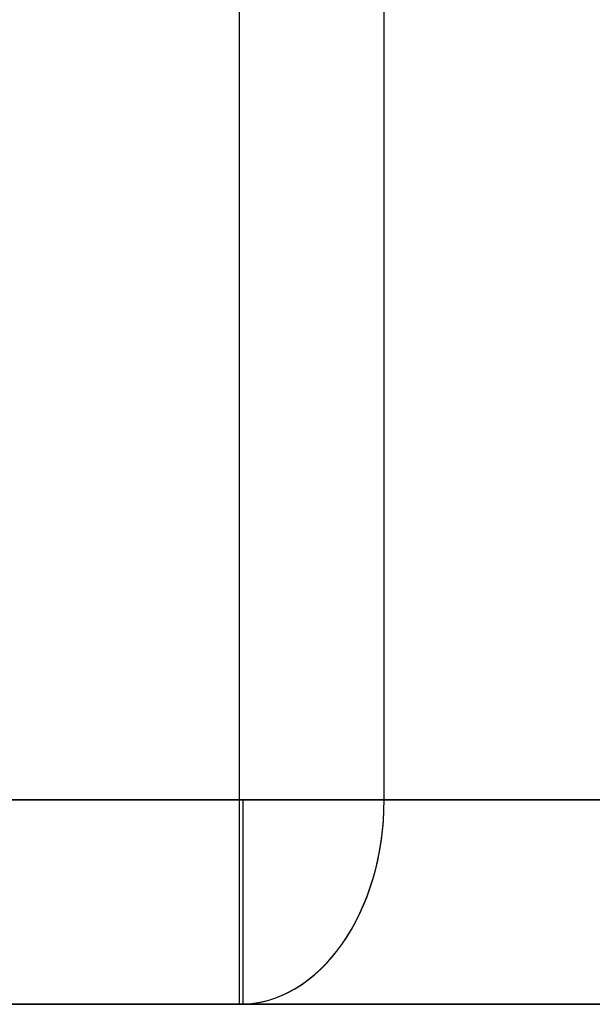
# Model space of a CAD drawing. Header units: millimetres. Extents: x -368 to 368, y -356 to 344.
# Tile 246 of 256: x 254 to 296, y -311 to -239. Entities that reach past the tile are written whole.
import ezdxf

# ---------------------------------------------------------------- set-up
doc = ezdxf.new("R2010")
doc.units = ezdxf.units.MM
doc.layers.add('Livello 01', color=7, linetype='Continuous')

# ---------------------------------------------------------------- blocks, each defined once
blk = doc.blocks.new('MCP144A08_02')
at = {"layer": 'Livello 01', "color": 253, "true_color": 0x999999}
for p, q in [((269.875, 192.375), (269.875, 192.375, 15)), ((295.5, 0), (252, 0)), ((269.875, -192.625), (269.875, -192.625, 15))]:
    blk.add_line(p, q, dxfattribs=at)
for points in [[(187.25, 275), (352.5, 109.75)], [(352.5, -110.25), (187.25, -275)]]:
    blk.add_open_spline(points, degree=1, dxfattribs=at)
blk = doc.blocks.new('MCP144A11_02')
at = {"layer": 'Livello 01', "color": 253, "true_color": 0x999999}
for p, q in [((0, -200), (0, 200)), ((0, -185, 15), (0, 185, 15))]:
    blk.add_line(p, q, dxfattribs=at)
at = {"layer": 'Livello 01', "color": 253, "true_color": 0x999999, "extrusion": (-1, 0, 0)}
blk.add_arc((185, 0), 15, 0, 90, dxfattribs=at)
at = {"layer": 'Livello 01', "color": 253, "true_color": 0x999999}
for points in [[(-101.5, -185, 15), (101.5, -185, 15)], [(-116.5, -200), (116.5, -200)]]:
    blk.add_open_spline(points, degree=1, dxfattribs=at)
blk = doc.blocks.new('MCA144A01_04')
at = {"layer": 'Livello 01'}
blk.add_blockref('MCP144A08_02', (0, 0), dxfattribs=at)
at = {"layer": 'Livello 01', "extrusion": (0.707107, 0.707107, -1.33953e-16), "rotation": 180}
blk.add_blockref('MCP144A11_02', (-54.451, -185, 326.86), dxfattribs=at)
at = {"layer": 'Livello 01', "extrusion": (0.707107, -0.707107, -1.33953e-16), "rotation": 180}
blk.add_blockref('MCP144A11_02', (54.451, -185, 326.86), dxfattribs=at)

msp = doc.modelspace()

# ---------------------------------------------------------------- block references
at = {"layer": 'Livello 01', "extrusion": (0, -1, -5.55112e-16)}
msp.add_blockref('MCA144A01_04', (0, -284.03, 295.97), dxfattribs=at)

doc.saveas('drawing.dxf')
